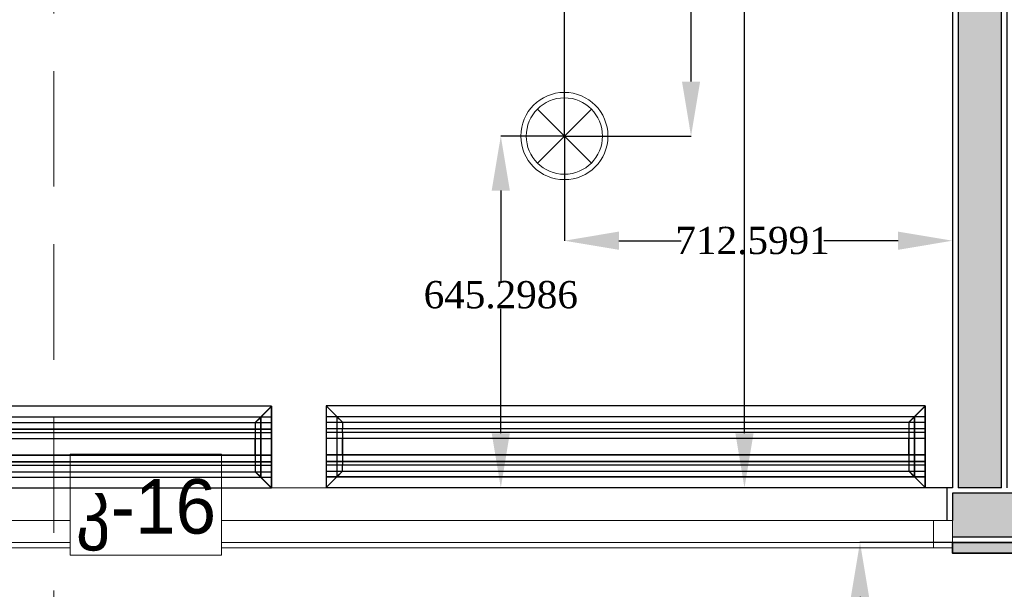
# Model space of a CAD drawing. Header units: millimetres. Extents: x 0 to 88385, y 0 to 41127.
# Tile 231 of 244: x 79344 to 81152, y 36227 to 37272. Entities that reach past the tile are written whole.
import ezdxf
from ezdxf import colors
from ezdxf.entities.mleader import LeaderData, LeaderLine
from ezdxf.math import Vec2, Vec3

# ---------------------------------------------------------------- set-up
doc = ezdxf.new("R2010")
doc.units = ezdxf.units.MM
doc.header["$MEASUREMENT"] = 0
doc.set_wipeout_variables(frame=1)
doc.linetypes.add('Hidden', pattern=[317.5, 211.666667, -105.833333])
for name, color, linetype in [('- ავარიული განათება', 7, 'Continuous'), ('- განათება', 7, 'Continuous'), ('- მექანიკური ნაწილი', 7, 'Continuous'), ('- საშტეფცელო როზეტები', 7, 'Continuous'), ('Edges', 7, 'Continuous'), ('New_Structural - Bearing', 7, 'Continuous'), ('Structural - Bearing', 7, 'Continuous')]:
    doc.layers.add(name, color=color, linetype=linetype)
for name, color, linetype, lineweight in [('New_Annotation - Text_Pen_No__20', 1, 'Continuous', 0), ('New_Archicad Windows_Pen_No__1', 7, 'Continuous', 13), ('New_Structural - Bearing_Pen_No__1', 7, 'Continuous', 13)]:
    doc.layers.add(name, color=color, linetype=linetype, lineweight=lineweight)
for name, color, linetype, lineweight, true_color in [('New_Interior - Lamp_Pen_No__77', 7, 'Continuous', 20, 0xffeb28), ('New_Structural - Bearing_Pen_No__161', 7, 'Continuous', 13, 0x6a6a6a), ('New_Structural - Bearing_Pen_No__28', 7, 'Continuous', 35, 0xa80f02), ('New_Structural - Bearing_Pen_No__5', 7, 'Continuous', 25, 0x40a5ff), ('New_Structural - Bearing_Pen_No__57', 7, 'Continuous', 25, 0xdcd214), ('Structural - Bearing_Pen_No__81', 7, 'Continuous', 20, 0x6a6a6a)]:
    doc.layers.add(name, color=color, linetype=linetype, lineweight=lineweight, true_color=true_color)
doc.styles.add('CT', font='ARIALN.TTF', dxfattribs={"height": 200})
doc.styles.add('GENERATED_STYLE_2', font='txt')
doc.styles.get("Standard").update_dxf_attribs({"font": 'sylfaen.ttf'})
doc.dimstyles.get("Standard").update_dxf_attribs({"dimtxt": 0.18, "dimasz": 0.18, "dimexe": 0.18, "dimexo": 0.0625, "dimgap": 0.09, "dimtad": 0, "dimtih": 1, "dimtoh": 1, "dimdec": 4, "dimzin": 0, "dimdsep": 46, "dimtxsty": 'Standard', "dimcen": 0.09, "dimadec": 0, "dimazin": 0, "dimtfac": 1, "dimtdec": 4, "dimtofl": 0, "dimtmove": 0, "dimatfit": 3, "dimfxl": 1, "dimtolj": 1, "dimtzin": 0, "dimarcsym": 0})

# ---------------------------------------------------------------- blocks, each defined once
blk = doc.blocks.new('Horizontal Multi-Sash Window_15')
at = {"layer": 'New_Archicad Windows_Pen_No__1', "color": 7, "linetype": 'Continuous', "lineweight": 13}
for p, q in [((-1209.1, 60), (1209.1, 60)), ((1219.1, 60), (1209.1, 60)), ((1209.1, 0), (1209.1, 60)), ((-1184.1, 0), (1184.1, 0)), ((1184.1, -50), (1184.1, 0)), ((1184.1, 0), (1219.1, 0)), ((1219.1, 0), (1219.1, -30)), ((1219.1, 0), (1219.1, -30)), ((1219.1, -30), (1219.1, -40)), ((1219.1, -30), (1219.1, -40)), ((-1219.1, -40), (1219.1, -40)), ((1184.1, -50), (-1184.1, -50)), ((1219.1, -50), (1184.1, -50))]:
    blk.add_line(p, q, dxfattribs=at)
blk = doc.blocks.new('Wall_39', base_point=(1166.2, 36313))
at = {"layer": 'New_Structural - Bearing_Pen_No__57', "linetype": 'Continuous', "lineweight": 25, "true_color": 0xdcd214}
blk.add_hatch(color=52, dxfattribs=at).paths.add_polyline_path([(-3183.8, 36353), (-3183.8, 36323), (-2961.8, 36323), (-2961.8, 36403), (-3183.8, 36403)])
at = {"layer": 'New_Structural - Bearing_Pen_No__1', "color": 7, "linetype": 'Continuous', "lineweight": 13}
for p, q in [((-3183.8, 36353), (-3193.8, 36353)), ((-3183.8, 36353), (-3183.8, 36323)), ((-3183.8, 36323), (-3183.8, 36313))]:
    blk.add_line(p, q, dxfattribs=at)
at = {"layer": 'New_Structural - Bearing_Pen_No__5', "color": 161, "linetype": 'Continuous', "lineweight": 25, "true_color": 0x40a5ff}
for p, q in [((-3193.8, 36353), (-3193.8, 36413)), ((-3183.8, 36413), (-3193.8, 36413)), ((-2961.8, 36403), (-3183.8, 36403)), ((-3183.8, 36403), (-3183.8, 36353)), ((-3183.8, 36323), (-2961.8, 36323))]:
    blk.add_line(p, q, dxfattribs=at)
at = {"layer": 'New_Structural - Bearing_Pen_No__5', "color": 161, "linetype": 'Continuous', "lineweight": 25, "true_color": 0x40a5ff, "flags": 128}
blk.add_lwpolyline([(-3093.8, 36413), (-3173.8, 36413)], dxfattribs=at)
at = {"layer": 'New_Archicad Windows_Pen_No__1', "color": 7, "linetype": 'Continuous', "lineweight": 13, "zscale": 1000}
blk.add_blockref('Horizontal Multi-Sash Window_15', (-4402.9, 36353), dxfattribs=at)
blk = doc.blocks.new('Wall_41', base_point=(-3183.8, 39238))
at = {"layer": 'New_Structural - Bearing_Pen_No__57', "linetype": 'Continuous', "lineweight": 25, "true_color": 0xdcd214}
for points in [[(-3173.8, 38998), (-3093.8, 38998), (-3093.8, 39038), (-3173.8, 39038)], [(-3173.8, 38988), (-3173.8, 36413), (-3093.8, 36413), (-3093.8, 38988)]]:
    blk.add_hatch(color=52, dxfattribs=at).paths.add_polyline_path(points)
at = {"layer": 'New_Structural - Bearing_Pen_No__1', "color": 7, "linetype": 'Continuous', "lineweight": 13}
blk.add_line((-3093.8, 38988), (-3173.8, 38988), dxfattribs=at)
at = {"layer": 'New_Structural - Bearing_Pen_No__1', "color": 7, "linetype": 'Continuous', "lineweight": 13, "flags": 128}
for points in [[(-3183.8, 39038), (-3173.8, 39038)], [(-3173.8, 39038), (-3093.8, 39038)], [(-3093.8, 39038), (-3083.8, 39038)], [(-3173.8, 36413), (-3093.8, 36413)]]:
    blk.add_lwpolyline(points, dxfattribs=at)
at = {"layer": 'New_Structural - Bearing_Pen_No__5', "color": 161, "linetype": 'Continuous', "lineweight": 25, "true_color": 0x40a5ff}
for p, q in [((-3183.8, 39038), (-3183.8, 38998)), ((-3173.8, 39038), (-3173.8, 38998)), ((-3093.8, 39038), (-3093.8, 38998)), ((-3083.8, 38998), (-3083.8, 39038)), ((-3173.8, 38998), (-3093.8, 38998)), ((-3173.8, 38988), (-3173.8, 36413)), ((-3093.8, 36413), (-3093.8, 38988))]:
    blk.add_line(p, q, dxfattribs=at)
at = {"layer": 'New_Structural - Bearing_Pen_No__5', "color": 161, "linetype": 'Continuous', "lineweight": 25, "true_color": 0x40a5ff, "flags": 128}
for points in [[(-3183.8, 38988), (-3183.8, 36413)], [(-3083.8, 36413), (-3083.8, 38988)]]:
    blk.add_lwpolyline(points, dxfattribs=at)
blk = doc.blocks.new('Column_42', base_point=(-3108.8, 36303))
at = {"layer": 'New_Structural - Bearing_Pen_No__161', "linetype": 'Continuous', "lineweight": 0, "true_color": 0x6a6a6a}
blk.add_hatch(color=251, dxfattribs=at).paths.add_polyline_path([(-3033.8, 36293), (-3033.8, 36313), (-3183.8, 36313), (-3183.8, 36293)])
at = {"layer": 'New_Structural - Bearing_Pen_No__28', "color": 14, "linetype": 'Continuous', "lineweight": 35, "true_color": 0xa80f02, "flags": 128}
blk.add_lwpolyline([(-3033.8, 36293), (-3033.8, 36313), (-3183.8, 36313), (-3183.8, 36293)], close=True, dxfattribs=at)
blk = doc.blocks.new('Beam_2', base_point=(-5008.8, 14663))
at = {"layer": 'Structural - Bearing_Pen_No__81', "color": 251, "linetype": 'Hidden', "lineweight": 20, "true_color": 0x6a6a6a}
blk.add_line((-4833.8, 32838), (-4833.8, 38888), dxfattribs=at)
blk = doc.blocks.new('lineardiffplan')
at = {"layer": 'Edges'}
for p, q in [((392.8, 274.9), (392.8, 274.6)), ((393.1, 274.9), (392.8, 274.9)), ((422.8, 244.9), (392.8, 274.9)), ((392.8, 274.6), (392.9, 274.5)), ((392.9, 125.2), (392.9, 274.5)), ((412.4, 255), (392.9, 274.5)), ((393.1, 274.9), (393.2, 274.8)), ((393.2, 274.8), (412.7, 255.3)), ((1462.8, 244.9), (1492.8, 274.9)), ((1472.9, 255.3), (1492.4, 274.8)), ((1473.2, 254.9), (1492.8, 274.5)), ((1492.4, 274.8), (1492.5, 274.9)), ((1492.8, 274.9), (1492.5, 274.9)), ((1492.8, 274.5), (1492.8, 274.9)), ((1492.8, 274.5), (1492.8, 274.5)), ((1492.8, 125.4), (1492.8, 274.5)), ((1492.8, 255.3), (392.9, 255.3)), ((392.9, 254.9), (1492.8, 254.9)), ((412.4, 144.7), (412.4, 255)), ((412.8, 254.6), (412.4, 255)), ((412.7, 255.3), (413.1, 254.9)), ((412.8, 145.1), (412.8, 254.6)), ((412.8, 254.6), (422.8, 244.6)), ((413.1, 254.9), (423.1, 244.9)), ((1472.5, 254.9), (1462.5, 244.9)), ((1462.9, 244.6), (1472.8, 254.5)), ((1472.9, 255.3), (1472.5, 254.9)), ((1472.8, 254.5), (1473.2, 254.9)), ((1472.8, 254.5), (1472.8, 145.3)), ((1473.2, 144.9), (1473.2, 254.9)), ((392.9, 244.9), (1492.8, 244.9)), ((422.8, 244.6), (422.8, 244.9)), ((422.8, 244.9), (423.1, 244.9)), ((422.8, 244.6), (422.8, 244.6)), ((422.8, 244.6), (422.8, 233.2)), ((423.1, 244.9), (423.1, 244.9)), ((1462.5, 244.9), (1462.5, 244.9)), ((1462.5, 244.9), (1462.8, 244.9)), ((1462.8, 244.9), (1462.9, 244.6)), ((1462.8, 244.5), (1462.9, 244.6)), ((1462.8, 233.2), (1462.8, 244.5)), ((392.9, 233.2), (1492.8, 233.2)), ((392.9, 233), (1492.8, 233)), ((392.9, 226.8), (1492.8, 226.8)), ((392.9, 226.5), (1492.8, 226.5)), ((422.8, 233), (422.8, 233.2)), ((422.8, 226.8), (422.8, 233)), ((422.8, 226.5), (422.8, 226.8)), ((422.8, 214.9), (422.8, 226.5)), ((1462.8, 233), (1462.8, 233.2)), ((1462.8, 226.8), (1462.8, 233)), ((1462.8, 226.5), (1462.8, 226.8)), ((1462.8, 214.9), (1462.8, 226.5)), ((392.9, 214.9), (1492.8, 214.9)), ((1492.8, 214.8), (392.9, 214.8)), ((422.4, 214.9), (422.3, 214.9)), ((422.8, 214.9), (422.4, 214.9)), ((422.8, 184.9), (422.8, 214.9)), ((423.2, 214.9), (422.8, 214.9)), ((423.2, 214.8), (422.8, 214.9)), ((423.2, 214.8), (423.2, 214.9)), ((423.2, 214.8), (423.2, 184.9)), ((1462.8, 214.9), (1462.4, 214.9)), ((1462.4, 214.9), (1462.4, 214.8)), ((1462.8, 214.9), (1462.4, 214.8)), ((1462.4, 184.9), (1462.4, 214.8)), ((1462.8, 214.9), (1462.8, 184.9)), ((1462.8, 214.9), (1463.2, 214.9)), ((1463.2, 214.9), (1463.3, 214.9)), ((1492.8, 184.9), (392.9, 184.9)), ((422.4, 184.9), (422.3, 184.9)), ((422.8, 184.9), (422.4, 184.9)), ((422.8, 184.9), (423.2, 184.9)), ((422.8, 173.2), (422.8, 184.9)), ((1462.4, 184.9), (1462.8, 184.9)), ((1462.8, 173.2), (1462.8, 184.9)), ((1463.2, 184.9), (1462.8, 184.9)), ((1463.2, 184.9), (1463.3, 184.9)), ((392.9, 173.2), (1492.8, 173.2)), ((392.9, 173), (1492.8, 173)), ((392.9, 166.8), (1492.8, 166.8)), ((392.9, 166.5), (1492.8, 166.5)), ((422.8, 173), (422.8, 173.2)), ((422.8, 173), (422.8, 166.8)), ((422.8, 166.5), (422.8, 166.8)), ((422.8, 155.1), (422.8, 166.5)), ((1462.8, 173), (1462.8, 173.2)), ((1462.8, 166.8), (1462.8, 173)), ((1462.8, 166.5), (1462.8, 166.8)), ((1462.8, 155.3), (1462.8, 166.5)), ((392.8, 124.9), (422.8, 154.9)), ((392.9, 154.9), (1492.8, 154.9)), ((1492.8, 144.9), (392.9, 144.9)), ((392.9, 125.2), (412.4, 144.7)), ((412.8, 145.1), (412.4, 144.7)), ((412.7, 144.5), (413.1, 144.9)), ((412.8, 145.1), (422.8, 155.1)), ((423.1, 154.8), (413.1, 144.9)), ((422.8, 154.9), (422.8, 155.1)), ((422.8, 155.1), (422.8, 155.1)), ((423.1, 154.8), (422.8, 154.9)), ((423.1, 154.8), (423.1, 154.9)), ((1462.5, 154.8), (1462.4, 154.9)), ((1462.8, 154.9), (1462.5, 154.8)), ((1462.5, 154.8), (1472.4, 144.9)), ((1462.9, 155.2), (1462.8, 155.3)), ((1462.9, 155.2), (1462.8, 154.9)), ((1462.8, 154.9), (1492.8, 124.9)), ((1472.8, 145.3), (1462.9, 155.2)), ((1472.4, 144.9), (1472.8, 144.5)), ((1473.2, 144.9), (1472.8, 145.3)), ((1473.2, 144.9), (1492.8, 125.4)), ((392.9, 144.5), (1492.8, 144.5)), ((412.7, 144.5), (393.2, 124.9)), ((1472.8, 144.5), (1492.4, 124.9)), ((392.9, 125.2), (392.8, 125.1)), ((392.8, 125.1), (392.8, 124.9)), ((392.8, 124.9), (393.1, 124.9)), ((393.2, 124.9), (393.1, 124.9)), ((1492.4, 124.9), (1492.8, 124.9)), ((1492.4, 124.9), (1492.4, 124.9)), ((1492.8, 125.3), (1492.8, 125.4)), ((1492.8, 124.9), (1492.8, 125.3))]:
    blk.add_line(p, q, dxfattribs=at)
blk.add_lwpolyline([(393.2, 274.8), (1492.8, 274.8), (1492.8, 124.9), (393.2, 124.9)], close=True, dxfattribs=at)
blk = doc.blocks.new('Recessed Spot')
at = {"layer": 'New_Interior - Lamp_Pen_No__77', "color": 2, "linetype": 'Continuous', "lineweight": 20, "true_color": 0xffeb28}
for q in [(-49.5, 49.5), (49.5, 49.5), (-49.5, -49.5), (49.5, -49.5)]:
    blk.add_line((0, 0), q, dxfattribs=at)
at = {"layer": 'New_Interior - Lamp_Pen_No__77', "color": 2, "linetype": 'Continuous', "lineweight": 20, "true_color": 0xffeb28, "flags": 128}
blk.add_lwpolyline([(80, 0, 1), (-80, 0, 1)], format="xyb", close=True, dxfattribs=at)
at = {"layer": 'New_Interior - Lamp_Pen_No__77', "color": 2, "linetype": 'Continuous', "lineweight": 20, "true_color": 0xffeb28}
blk.add_circle((0, 0), 70, dxfattribs=at)
blk = doc.blocks.new('_DotSmall')
at = {"color": 0, "linetype": 'ByBlock', "const_width": 0.5}
blk.add_lwpolyline([(-0.0625, 0, 1), (0.0625, 0, 1)], format="xyb", close=True, dxfattribs=at)
blk = doc.blocks.new('*D580')
at = {"layer": '- საშტეფცელო როზეტები', "color": 0, "lineweight": -2, "transparency": 16777216}
for p, q in [((81043.5, 38051.5), (80674.3, 38051.5)), ((80674.5, 37951.5), (80674.5, 37488.7)), ((80674.5, 36513), (80674.5, 37437.3)), ((81056.4, 36413), (80674.3, 36413))]:
    blk.add_line(p, q, dxfattribs=at)
at = {"layer": '- საშტეფცელო როზეტები', "color": 0, "transparency": 16777216}
for points in [[(80657.8, 37951.5), (80691.2, 37951.5), (80674.5, 38051.5)], [(80657.8, 36513), (80691.2, 36513), (80674.5, 36413)]]:
    blk.add_solid(points, dxfattribs=at)
at = {"layer": 'Defpoints', "color": 0, "transparency": 16777216}
for p in [(80674.5, 38051.5), (81043.5, 38051.5), (81056.5, 36413)]:
    blk.add_point(p, dxfattribs=at)
at = {"layer": '- საშტეფცელო როზეტები', "color": 0, "transparency": 16777216, "insert": (80674.5, 37463), "char_height": 50, "attachment_point": 5}
blk.add_mtext('\\A1;{\\fSylfaen|b0|i0|c0|p18;1638.5580}', dxfattribs=at)
blk = doc.blocks.new('*D1096')
at = {"layer": '- განათება', "color": 0, "lineweight": -2, "transparency": 16777216}
for p, q in [((80343.8, 37058.3), (80227, 37058.3)), ((80227.2, 36958.3), (80227.2, 36792.5)), ((80227.2, 36513), (80227.2, 36741.1)), ((80466.1, 36413), (80227, 36413))]:
    blk.add_line(p, q, dxfattribs=at)
at = {"layer": '- განათება', "color": 0, "transparency": 16777216}
for points in [[(80210.5, 36958.3), (80243.8, 36958.3), (80227.2, 37058.3)], [(80210.5, 36513), (80243.8, 36513), (80227.2, 36413)]]:
    blk.add_solid(points, dxfattribs=at)
at = {"layer": 'Defpoints', "color": 0, "transparency": 16777216}
for p in [(80227.2, 37058.3), (80343.9, 37058.3), (80466.1, 36413)]:
    blk.add_point(p, dxfattribs=at)
at = {"layer": '- განათება', "color": 0, "transparency": 16777216, "insert": (80227.2, 36766.8), "char_height": 50, "attachment_point": 5}
blk.add_mtext('\\A1;{\\fSylfaen|b0|i0|c0|p18;645.2986}', dxfattribs=at)
blk = doc.blocks.new('*D1097')
at = {"layer": '- განათება', "color": 0, "lineweight": -2, "transparency": 16777216}
for p, q in [((80343.9, 37058.2), (80343.9, 36866.1)), ((81056.5, 37066.2), (81056.5, 36866.1)), ((80443.9, 36866.3), (80558.5, 36866.3)), ((80956.5, 36866.3), (80820.4, 36866.3))]:
    blk.add_line(p, q, dxfattribs=at)
at = {"layer": '- განათება', "color": 0, "transparency": 16777216}
for points in [[(80443.9, 36883), (80443.9, 36849.6), (80343.9, 36866.3)], [(80956.5, 36883), (80956.5, 36849.6), (81056.5, 36866.3)]]:
    blk.add_solid(points, dxfattribs=at)
at = {"layer": 'Defpoints', "color": 0, "transparency": 16777216}
for p in [(80343.9, 37058.3), (81056.5, 37066.3), (80343.9, 36866.3)]:
    blk.add_point(p, dxfattribs=at)
at = {"layer": '- განათება', "color": 0, "transparency": 16777216, "insert": (80689.4, 36866.3), "char_height": 50, "attachment_point": 5}
blk.add_mtext('\\A1;{\\fSylfaen|b0|i0|c0|p18;712.5991}', dxfattribs=at)
blk = doc.blocks.new('*D1098')
at = {"layer": '- განათება', "color": 0, "lineweight": -2, "transparency": 16777216}
for p, q in [((78054.5, 37058.3), (78054.5, 37438.5)), ((78154.5, 37438.3), (79013.2, 37438.3)), ((80243.9, 37438.3), (79317.8, 37438.3)), ((80343.9, 37058.3), (80343.9, 37438.5))]:
    blk.add_line(p, q, dxfattribs=at)
at = {"layer": '- განათება', "color": 0, "transparency": 16777216}
for points in [[(78154.5, 37455), (78154.5, 37421.6), (78054.5, 37438.3)], [(80243.9, 37455), (80243.9, 37421.6), (80343.9, 37438.3)]]:
    blk.add_solid(points, dxfattribs=at)
at = {"layer": 'Defpoints', "color": 0, "transparency": 16777216}
for p in [(78054.5, 37438.3), (78054.5, 37058.3), (80343.9, 37058.3)]:
    blk.add_point(p, dxfattribs=at)
at = {"layer": '- განათება', "color": 0, "transparency": 16777216, "insert": (79165.5, 37438.3), "char_height": 50, "attachment_point": 5}
blk.add_mtext('\\A1;{\\fSylfaen|b0|i0|c0|p18;2289.3587}', dxfattribs=at)
blk = doc.blocks.new('*D1100')
at = {"layer": '- განათება', "color": 0, "lineweight": -2, "transparency": 16777216}
for p, q in [((80344, 38298), (80576.6, 38298)), ((80576.4, 38198), (80576.4, 37733.7)), ((80576.4, 37158.3), (80576.4, 37682.3)), ((80344, 37058.3), (80576.6, 37058.3))]:
    blk.add_line(p, q, dxfattribs=at)
at = {"layer": '- განათება', "color": 0, "transparency": 16777216}
for points in [[(80559.8, 38198), (80593.1, 38198), (80576.4, 38298)], [(80559.8, 37158.3), (80593.1, 37158.3), (80576.4, 37058.3)]]:
    blk.add_solid(points, dxfattribs=at)
at = {"layer": 'Defpoints', "color": 0, "transparency": 16777216}
for p in [(80343.9, 38298), (80343.9, 37058.3), (80576.4, 37058.3)]:
    blk.add_point(p, dxfattribs=at)
at = {"layer": '- განათება', "color": 0, "transparency": 16777216, "insert": (80576.4, 37708), "char_height": 50, "attachment_point": 5}
blk.add_mtext('\\A1;{\\fSylfaen|b0|i0|c0|p18;1239.7645}', dxfattribs=at)
blk = doc.blocks.new('*D1397')
at = {"layer": '- ავარიული განათება', "color": 0, "lineweight": -2, "transparency": 16777216}
for p, q in [((81113.9, 36313), (80886.4, 36313)), ((80886.6, 36213), (80886.6, 36041.5)), ((80886.6, 35705.1), (80886.6, 35990.2)), ((80449.3, 35605.1), (80886.8, 35605.1))]:
    blk.add_line(p, q, dxfattribs=at)
at = {"layer": '- ავარიული განათება', "color": 0, "transparency": 16777216}
for points in [[(80869.9, 36213), (80903.3, 36213), (80886.6, 36313)], [(80869.9, 35705.1), (80903.3, 35705.1), (80886.6, 35605.1)]]:
    blk.add_solid(points, dxfattribs=at)
at = {"layer": 'Defpoints', "color": 0, "transparency": 16777216}
for p in [(80886.6, 36313), (81114, 36313), (80449.2, 35605.1)]:
    blk.add_point(p, dxfattribs=at)
at = {"layer": '- ავარიული განათება', "color": 0, "transparency": 16777216, "insert": (80886.6, 36015.9), "char_height": 50, "attachment_point": 5}
blk.add_mtext('\\A1;{\\fSylfaen|b0|i0|c0|p18;707.8943}', dxfattribs=at)

msp = doc.modelspace()

# ---------------------------------------------------------------- block references
at = {"layer": '- განათება', "color": 2, "linetype": 'Continuous', "lineweight": 20, "true_color": 0xffeb28, "zscale": 1000}
msp.add_blockref('Recessed Spot', (80343.90684, 37058.27953), dxfattribs=at)
at = {"layer": '- მექანიკური ნაწილი', "xscale": -1, "rotation": 180}
msp.add_blockref('lineardiffplan', (79513.6597, 36688.34291), dxfattribs=at)
at = {"layer": 'New_Structural - Bearing', "color": 7, "lineweight": 35}
for name, p in [('Wall_41', (81056.5059, 39237.98097)), ('Wall_39', (85406.5059, 36312.98097))]:
    msp.add_blockref(name, p, dxfattribs=at)
at = {"layer": 'New_Structural - Bearing', "color": 14, "lineweight": 35, "true_color": 0xa80f02}
msp.add_blockref('Column_42', (81131.5059, 36302.98097), dxfattribs=at)
at = {"layer": 'Structural - Bearing', "color": 251, "lineweight": 20, "true_color": 0x6a6a6a}
msp.add_blockref('Beam_2', (79231.5059, 14662.98097), dxfattribs=at)

# ---------------------------------------------------------------- dimensions: what is measured, and where the dimension line sits
at = {"layer": '- ავარიული განათება', "color": 1}
dim = msp.add_linear_dim(base=(80886.5854, 36312.98097), p1=(80449.21437, 35605.08665), p2=(81114, 36312.98097), angle=90, text='{\\fSylfaen|b0|i0|c0|p18;<>}', dimstyle='Standard', override={"dimtxt": 50, "dimasz": 100}, dxfattribs=at)
dim.commit()
dim.dimension.update_dxf_attribs({"geometry": '*D1397', "text_midpoint": (80886.5854, 36015.86498), "dimtype": 160})
at = {"layer": '- განათება', "color": 1}
for base, p1, p2, angle, picture, middle in [((80576.42179, 37058.27953), (80343.90684, 38298.04399), (80343.90684, 37058.27953), 270, '*D1100', (80576.42179, 37708)), ((78054.54811, 37438.29856), (80343.90684, 37058.27953), (78054.54811, 37058.27953), 180, '*D1098', (79165.5, 37438.29856)), ((80227.17187, 37058.27953), (80466.14118, 36412.98097), (80343.90684, 37058.27953), 90, '*D1096', (80227.17187, 36766.79856)), ((80343.90684, 36866.29856), (81056.5059, 37066.29856), (80343.90684, 37058.27953), 180, '*D1097', (80689.42179, 36866.29856))]:
    dim = msp.add_linear_dim(base=base, p1=p1, p2=p2, angle=angle, text='{\\fSylfaen|b0|i0|c0|p18;<>}', dimstyle='Standard', override={"dimtxt": 50, "dimasz": 100}, dxfattribs=at)
    dim.commit()
    dim.dimension.update_dxf_attribs({"geometry": picture, "text_midpoint": middle, "dimtype": 160})
at = {"layer": '- საშტეფცელო როზეტები', "color": 1}
dim = msp.add_linear_dim(base=(80674.5, 38051.538923), p1=(81056.5059, 36412.98097), p2=(81043.534753, 38051.538923), angle=90, text='{\\fSylfaen|b0|i0|c0|p18;<>}', dimstyle='Standard', override={"dimtxt": 50, "dimasz": 100}, dxfattribs=at)
dim.commit()
dim.dimension.update_dxf_attribs({"geometry": '*D580', "text_midpoint": (80674.5, 37463), "dimtype": 160})

# ---------------------------------------------------------------- leaders
at = {"layer": '- მექანიკური ნაწილი', "color": 7}
ml = msp.add_multileader_mtext('Standard', dxfattribs=at)
ml.set_content('{\\fSylfaen|b1|i0|c0|p18;\\C1;DB-HVAC\\C7;  \\fSylfaen|b0|i0|c0|p18;\\C1;QF-29          \\C7;N2XH-3X2.5}', color=7, style='CT')
ml.set_leader_properties()
ml.set_arrow_properties(name='DOTSMALL')
ml.build(insert=Vec2(0, 0))
ml.multileader.update_dxf_attribs({"has_dogleg": 0, "text_left_attachment_type": 6, "text_right_attachment_type": 6, "dogleg_length": 9, "arrow_head_size": 172.53719})
ctx = ml.context
ctx.base_point, ctx.char_height, ctx.arrow_head_size, ctx.landing_gap_size, ctx.plane_origin = Vec3(80399.35491, 37965.14027, -1034.70918), 171.3007828, 172.53719, 57.5124, Vec3(66422.20148, 24626.49649, -1034.70918)
ctx.left_attachment, ctx.right_attachment, ctx.text_align_type = 6, 6, 1
notes = []
notes.append((ctx, [(0, (1, 1, 0), (82410.19794, 37965.14027, -1034.70918), (-1, 0), 9, [(2, [(82165.82841, 34675.1195, -1034.70918)], 0, [])])]))
ctx.mtext.insert, ctx.mtext.width, ctx.mtext.defined_height, ctx.mtext.alignment, ctx.mtext.flow_direction = Vec3(81400.27642, 38170.7012, -1034.70918), 2531.4263669, 243.98464, 2, 5
for ctx, leaders in notes:
    for number, flags, end, landing, length, lines in leaders:
        leader = LeaderData()
        leader.index, (leader.has_last_leader_line, leader.has_dogleg_vector, leader.attachment_direction) = number, flags
        leader.last_leader_point, leader.dogleg_vector, leader.dogleg_length = Vec3(end), Vec3(landing), length
        for number, points, colour, breaks in lines:
            line = LeaderLine()
            line.index, line.vertices, line.color, line.breaks = number, Vec3.list(points), colors.encode_raw_color(colour), breaks
            leader.lines.append(line)
        ctx.leaders.append(leader)

# ---------------------------------------------------------------- next in the draw order: wipeouts: each hides what was drawn before it
at = {"color": 1, "linetype": 'Continuous', "lineweight": 0, "ltscale": 183326.444041}
msp.add_wipeout([(79436.61888, 36289.69328), (79714.72841, 36289.69328), (79714.72841, 36474.54192), (79436.61888, 36474.54192)], dxfattribs=at).dxf.layer = 'New_Annotation - Text_Pen_No__20'

# ---------------------------------------------------------------- next in the draw order: linework, layer by layer
at = {"layer": 'New_Annotation - Text_Pen_No__20', "color": 1, "linetype": 'Continuous', "lineweight": 0, "flags": 128}
msp.add_lwpolyline([(79436.61888, 36289.69328), (79714.72841, 36289.69328), (79714.72841, 36474.54192), (79436.61888, 36474.54192), (79436.61888, 36289.69328)], close=True, dxfattribs=at)

# ---------------------------------------------------------------- next in the draw order: block references
at = {"layer": '- მექანიკური ნაწილი', "xscale": -1, "rotation": 180}
msp.add_blockref('lineardiffplan', (78313.6597, 36687.51718), dxfattribs=at)

# ---------------------------------------------------------------- next in the draw order: texts
at = {"layer": 'New_Annotation - Text_Pen_No__20', "color": 1, "linetype": 'Continuous', "lineweight": 0, "insert": (79575.67365, 36429.0389), "char_height": 100, "attachment_point": 2, "style": 'GENERATED_STYLE_2'}
msp.add_mtext('\\A1;{\\pqc;\\fBOG 2018|b0|i0|c0|p0;\\W1.000000;კ-\\fBOG 2018|b0|i0|c0|p0;\\W1.000000;16}', dxfattribs=at)

doc.saveas('drawing.dxf')
